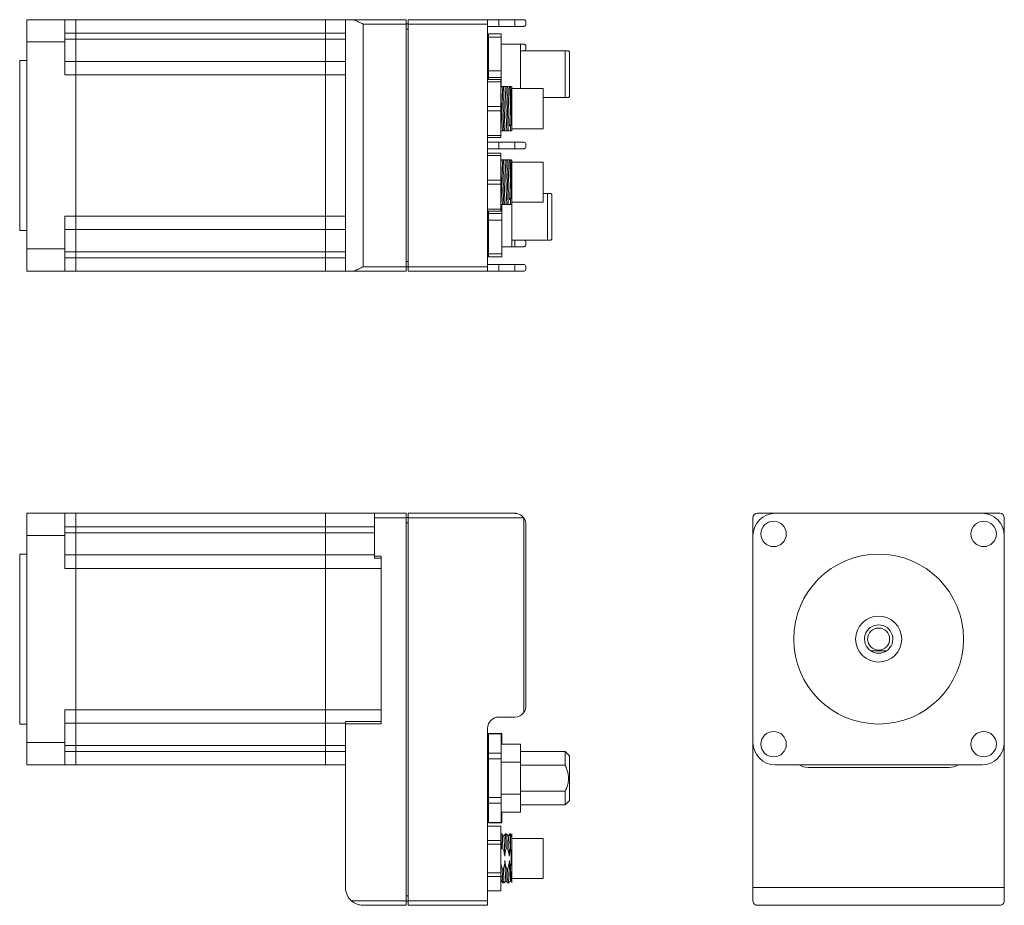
# Model space of a CAD drawing. Header units: millimetres. Extents: x 24 to 392, y 83 to 282.
# Tile 2 of 2: x 171 to 392, y 83 to 282. Entities that reach past the tile are written whole.
import ezdxf

# ---------------------------------------------------------------- set-up
doc = ezdxf.new("R2010")
doc.units = ezdxf.units.MM

msp = doc.modelspace()

# ---------------------------------------------------------------- linework, layer by layer
at = {"color": 7, "linetype": 'Continuous', "lineweight": 15}
for p, q in [((173.08, 281.97), (181.58, 281.97)), ((173.08, 276.97), (173.08, 281.97)), ((181.58, 281.97), (181.58, 276.97)), ((181.58, 281.97), (184.08, 281.97)), ((184.08, 281.97), (240.08, 281.97)), ((184.08, 281.97), (184.08, 278.97)), ((240.08, 278.97), (240.08, 281.97)), ((244.58, 281.97), (240.08, 281.97)), ((244.58, 225.57), (244.58, 281.97)), ((244.58, 281.97), (245.93, 281.97)), ((245.93, 281.97), (258.18, 281.97)), ((248.58, 280.97), (248.58, 226.57)), ((258.18, 280.97), (248.58, 280.97)), ((258.18, 281.97), (258.18, 280.97)), ((258.18, 281.02), (258.68, 281.02)), ((258.18, 280.97), (258.18, 226.57)), ((258.68, 281.97), (276.48, 281.97)), ((258.68, 280.97), (258.68, 281.97)), ((258.68, 226.57), (258.68, 280.97)), ((276.48, 280.97), (258.68, 280.97)), ((276.48, 280.97), (276.48, 281.97)), ((276.48, 281.97), (278.98, 281.97)), ((276.48, 226.57), (276.48, 280.97)), ((278.98, 281.97), (278.98, 280.47)), ((278.98, 281.97), (282.58, 281.97)), ((282.58, 280.47), (282.58, 281.97)), ((282.58, 281.97), (284.58, 281.97)), ((285.08, 281.47), (285.08, 280.97)), ((181.58, 278.97), (184.08, 278.97)), ((184.08, 278.97), (240.08, 278.97)), ((184.08, 278.97), (184.08, 277.62)), ((240.08, 277.62), (240.08, 278.97)), ((278.98, 280.47), (276.48, 280.47)), ((276.68, 278.42), (276.48, 278.42)), ((279.48, 278.77), (276.68, 278.77)), ((276.68, 278.77), (276.68, 278.04)), ((282.58, 280.47), (278.98, 280.47)), ((279.48, 278.77), (279.48, 278.04)), ((284.58, 280.47), (282.58, 280.47)), ((181.58, 276.97), (173.08, 276.97)), ((173.08, 276.97), (173.08, 230.57)), ((181.58, 277.62), (184.08, 277.62)), ((181.58, 269.62), (181.58, 276.97)), ((184.08, 277.62), (240.08, 277.62)), ((184.08, 277.62), (184.08, 272.62)), ((240.08, 272.62), (240.08, 277.62)), ((276.68, 278.04), (279.48, 278.04)), ((276.68, 278.04), (276.68, 270.49)), ((279.48, 278.04), (279.48, 270.49)), ((283.88, 276.47), (279.48, 276.47)), ((283.88, 276.47), (284.58, 276.47)), ((283.88, 266.52), (283.88, 276.47)), ((283.88, 275.02), (293.88, 275.02)), ((285.08, 275.97), (285.08, 275.48)), ((293.88, 264.52), (293.88, 275.02)), ((294.88, 274.77), (294.63, 275.02)), ((294.88, 274.77), (294.88, 269.77)), ((173.08, 272.82), (171.48, 272.82)), ((171.48, 234.72), (171.48, 272.82)), ((181.58, 272.62), (184.08, 272.62)), ((184.08, 272.62), (240.08, 272.62)), ((184.08, 272.62), (184.08, 269.62)), ((240.08, 269.62), (240.08, 272.62)), ((244.58, 272.62), (240.08, 272.62)), ((181.58, 269.62), (184.08, 269.62)), ((184.08, 269.62), (240.08, 269.62)), ((184.08, 269.62), (184.08, 237.92)), ((240.08, 269.62), (240.08, 237.92)), ((279.48, 270.49), (276.68, 270.49)), ((276.68, 270.49), (276.68, 269.04)), ((279.48, 270.49), (279.48, 269.04)), ((294.88, 269.77), (294.88, 264.77)), ((276.48, 268.52), (279.43, 268.52)), ((279.43, 268.05), (276.48, 268.05)), ((276.68, 269.04), (279.48, 269.04)), ((276.68, 269.04), (276.68, 268.52)), ((279.43, 268.05), (279.43, 268.52)), ((279.43, 262.48), (279.43, 268.05)), ((279.48, 269.04), (279.48, 267.02)), ((280.03, 267.02), (279.74, 267.02)), ((281.03, 267.02), (280.74, 267.02)), ((281.64, 267.02), (281.78, 267.02)), ((281.9, 266.68), (281.78, 267.02)), ((281.9, 267.02), (281.93, 267.02)), ((281.9, 262.72), (281.9, 267.02)), ((281.93, 261.74), (281.93, 267.02)), ((288.93, 266.52), (281.93, 266.52)), ((288.93, 257.52), (288.93, 266.52)), ((288.93, 264.52), (293.88, 264.52)), ((294.63, 264.52), (294.88, 264.77)), ((276.48, 262.48), (279.43, 262.48)), ((279.43, 261.55), (276.48, 261.55)), ((279.43, 261.55), (279.43, 262.48)), ((279.43, 255.98), (279.43, 261.55)), ((281.9, 262.72), (281.93, 261.74)), ((280.11, 257.02), (280.39, 257.02)), ((281.11, 257.02), (281.59, 257.02)), ((281.72, 258.46), (281.33, 258.13)), ((281.59, 258.13), (281.33, 258.13)), ((281.75, 258.43), (281.59, 258.13)), ((281.59, 258.13), (281.59, 257.02)), ((281.78, 257.02), (281.59, 257.02)), ((281.75, 258.43), (281.72, 258.46)), ((281.78, 257.02), (281.9, 257.35)), ((281.93, 258.25), (281.9, 258.28)), ((281.9, 258.13), (281.9, 258.28)), ((281.9, 258.13), (281.93, 258.13)), ((281.9, 257.02), (281.9, 258.13)), ((281.9, 257.02), (281.93, 257.02)), ((281.93, 258.13), (281.93, 258.25)), ((281.93, 257.02), (281.93, 258.13)), ((281.93, 257.52), (288.93, 257.52)), ((276.48, 255.98), (279.43, 255.98)), ((279.43, 255.52), (276.48, 255.52)), ((276.48, 254.51), (278.98, 254.51)), ((278.98, 254.51), (278.98, 253.02)), ((278.98, 254.51), (282.58, 254.51)), ((279.43, 255.52), (279.43, 255.98)), ((282.58, 253.02), (282.58, 254.51)), ((282.58, 254.51), (284.58, 254.51)), ((278.98, 253.02), (276.48, 253.02)), ((276.48, 252.02), (279.43, 252.02)), ((282.58, 253.02), (278.98, 253.02)), ((279.43, 251.55), (279.43, 252.02)), ((284.58, 253.02), (282.58, 253.02)), ((285.08, 254.01), (285.08, 253.52)), ((279.43, 251.55), (276.48, 251.55)), ((279.43, 245.98), (279.43, 251.55)), ((280.03, 250.52), (279.74, 250.52)), ((281.03, 250.52), (280.74, 250.52)), ((281.64, 250.52), (281.78, 250.52)), ((281.9, 250.18), (281.78, 250.52)), ((281.9, 250.52), (281.93, 250.52)), ((281.9, 246.22), (281.9, 250.52)), ((281.93, 245.24), (281.93, 250.52)), ((288.93, 250.02), (281.93, 250.02)), ((288.93, 241.02), (288.93, 250.02)), ((276.48, 245.98), (279.43, 245.98)), ((279.43, 245.05), (279.43, 245.98)), ((281.9, 246.22), (281.93, 245.24)), ((279.43, 245.05), (276.48, 245.05)), ((279.43, 239.48), (279.43, 245.05)), ((281.72, 241.96), (281.33, 241.63)), ((281.59, 241.63), (281.33, 241.63)), ((281.75, 241.93), (281.59, 241.63)), ((281.59, 241.63), (281.59, 240.52)), ((281.75, 241.93), (281.72, 241.96)), ((281.78, 240.52), (281.9, 240.85)), ((281.93, 241.75), (281.9, 241.78)), ((281.9, 241.63), (281.9, 241.78)), ((281.9, 241.63), (281.93, 241.63)), ((281.9, 240.52), (281.9, 241.63)), ((281.93, 241.63), (281.93, 241.75)), ((281.93, 240.52), (281.93, 241.63)), ((281.93, 241.02), (288.93, 241.02)), ((288.93, 243.02), (289.88, 243.02)), ((289.88, 232.52), (289.88, 243.02)), ((290.88, 242.77), (290.63, 243.02)), ((290.88, 242.77), (290.88, 237.77)), ((276.48, 239.48), (279.43, 239.48)), ((279.43, 239.02), (276.48, 239.02)), ((276.68, 239.02), (276.68, 238.49)), ((279.43, 239.02), (279.43, 239.48)), ((279.68, 240.52), (279.68, 238.49)), ((280.11, 240.52), (280.39, 240.52)), ((281.11, 240.52), (281.59, 240.52)), ((281.78, 240.52), (281.59, 240.52)), ((281.88, 231.02), (281.88, 240.79)), ((281.9, 240.52), (281.93, 240.52)), ((181.58, 237.92), (184.08, 237.92)), ((181.58, 230.57), (181.58, 237.92)), ((184.08, 237.92), (240.08, 237.92)), ((184.08, 237.92), (184.08, 234.92)), ((240.08, 234.92), (240.08, 237.92)), ((279.68, 238.49), (276.68, 238.49)), ((276.68, 238.49), (276.68, 237.04)), ((276.68, 237.04), (279.68, 237.04)), ((276.68, 237.04), (276.68, 229.49)), ((279.68, 238.49), (279.68, 237.04)), ((279.68, 237.04), (279.68, 229.49)), ((290.88, 237.77), (290.88, 232.77)), ((171.48, 234.72), (173.08, 234.72)), ((181.58, 234.92), (184.08, 234.92)), ((184.08, 234.92), (240.08, 234.92)), ((184.08, 234.92), (184.08, 229.92)), ((240.08, 229.92), (240.08, 234.92)), ((244.58, 234.92), (240.08, 234.92)), ((281.88, 232.52), (289.88, 232.52)), ((285.08, 232.05), (285.08, 231.57)), ((290.63, 232.52), (290.88, 232.77)), ((173.08, 225.57), (173.08, 230.57)), ((173.08, 230.57), (181.58, 230.57)), ((181.58, 230.57), (181.58, 225.57)), ((181.58, 229.92), (184.08, 229.92)), ((184.08, 229.92), (240.08, 229.92)), ((184.08, 229.92), (184.08, 228.57)), ((240.08, 228.57), (240.08, 229.92)), ((281.88, 231.02), (279.68, 231.02)), ((282.58, 231.07), (281.88, 231.07)), ((284.58, 231.07), (282.58, 231.07)), ((181.58, 228.57), (184.08, 228.57)), ((184.08, 228.57), (240.08, 228.57)), ((184.08, 228.57), (184.08, 225.57)), ((240.08, 225.57), (240.08, 228.57)), ((276.48, 229.12), (276.68, 229.12)), ((279.68, 229.49), (276.68, 229.49)), ((276.68, 228.77), (276.68, 229.49)), ((276.68, 228.77), (279.68, 228.77)), ((279.68, 229.49), (279.68, 228.77)), ((181.58, 225.57), (173.08, 225.57)), ((181.58, 225.57), (184.08, 225.57)), ((184.08, 225.57), (240.08, 225.57)), ((244.58, 225.57), (240.08, 225.57)), ((245.93, 225.57), (244.58, 225.57)), ((258.18, 225.57), (245.93, 225.57)), ((248.58, 226.57), (258.18, 226.57)), ((258.18, 226.57), (258.18, 225.57)), ((258.68, 226.52), (258.18, 226.52)), ((258.68, 226.57), (276.48, 226.57)), ((258.68, 225.57), (258.68, 226.57)), ((276.48, 225.57), (258.68, 225.57)), ((276.48, 227.07), (278.98, 227.07)), ((276.48, 225.57), (276.48, 226.57)), ((278.98, 225.57), (276.48, 225.57)), ((278.98, 227.07), (278.98, 225.57)), ((278.98, 227.07), (282.58, 227.07)), ((278.98, 225.57), (282.58, 225.57)), ((282.58, 225.57), (282.58, 227.07)), ((282.58, 227.07), (284.58, 227.07)), ((284.58, 225.57), (282.58, 225.57)), ((285.08, 226.57), (285.08, 226.07)), ((173.08, 166.28), (173.08, 171.28)), ((173.08, 171.28), (181.58, 171.28)), ((181.58, 171.28), (181.58, 166.28)), ((181.58, 171.28), (184.08, 171.28)), ((184.08, 171.28), (240.08, 171.28)), ((184.08, 171.28), (184.08, 168.28)), ((240.08, 168.28), (240.08, 171.28)), ((251.08, 171.28), (240.08, 171.28)), ((251.08, 171.28), (258.18, 171.28)), ((251.08, 170.28), (251.08, 171.28)), ((251.08, 161.69), (251.08, 170.28)), ((258.18, 170.28), (251.08, 170.28)), ((258.18, 171.28), (258.18, 170.28)), ((258.18, 170.33), (258.68, 170.33)), ((258.18, 170.28), (258.18, 84.38)), ((258.68, 171.28), (282.58, 171.28)), ((258.68, 170.28), (258.68, 171.28)), ((284.58, 170.28), (258.68, 170.28)), ((258.68, 84.38), (258.68, 170.28)), ((284.58, 126.58), (284.58, 170.28)), ((336.02, 170.28), (336.02, 166.28)), ((341.02, 171.28), (337.02, 171.28)), ((341.02, 171.28), (387.42, 171.28)), ((391.42, 171.28), (387.42, 171.28)), ((392.42, 166.28), (392.42, 170.28)), ((181.58, 168.28), (184.08, 168.28)), ((184.08, 168.28), (240.08, 168.28)), ((184.08, 168.28), (184.08, 166.93)), ((240.08, 166.93), (240.08, 168.28)), ((285.08, 168.78), (285.08, 128.08)), ((173.08, 166.28), (173.08, 119.88)), ((181.58, 166.28), (173.08, 166.28)), ((181.58, 166.93), (184.08, 166.93)), ((181.58, 158.93), (181.58, 166.28)), ((184.08, 166.93), (240.08, 166.93)), ((184.08, 166.93), (184.08, 161.93)), ((240.08, 161.93), (240.08, 166.93)), ((336.02, 119.88), (336.02, 166.28)), ((392.42, 166.28), (392.42, 119.88)), ((173.08, 162.13), (171.48, 162.13)), ((171.48, 124.03), (171.48, 162.13)), ((181.58, 161.93), (184.08, 161.93)), ((184.08, 161.93), (240.08, 161.93)), ((184.08, 161.93), (184.08, 158.93)), ((240.08, 158.93), (240.08, 161.93)), ((251.08, 161.93), (240.08, 161.93)), ((251.08, 161.69), (252.58, 161.69)), ((251.08, 161.19), (251.08, 161.69)), ((252.58, 161.69), (252.58, 124.08)), ((251.08, 161.19), (252.58, 161.19)), ((181.58, 158.93), (184.08, 158.93)), ((184.08, 158.93), (240.08, 158.93)), ((184.08, 158.93), (184.08, 127.23)), ((240.08, 158.93), (240.08, 127.23)), ((252.58, 158.93), (240.08, 158.93)), ((252.58, 158.93), (252.58, 127.23)), ((181.58, 127.23), (184.08, 127.23)), ((181.58, 119.88), (181.58, 127.23)), ((184.08, 127.23), (240.08, 127.23)), ((184.08, 127.23), (184.08, 124.23)), ((240.08, 124.23), (240.08, 127.23)), ((252.58, 127.23), (240.08, 127.23)), ((171.48, 124.03), (173.08, 124.03)), ((181.58, 124.23), (184.08, 124.23)), ((184.08, 124.23), (240.08, 124.23)), ((184.08, 124.23), (184.08, 119.23)), ((240.08, 119.23), (240.08, 124.23)), ((244.58, 124.23), (240.08, 124.23)), ((252.58, 124.58), (244.58, 124.58)), ((244.58, 124.58), (244.58, 124.08)), ((244.58, 124.08), (252.58, 124.08)), ((244.58, 124.08), (244.58, 87.38)), ((278.98, 125.58), (282.58, 125.58)), ((276.48, 84.38), (276.48, 123.08)), ((279.48, 121.88), (276.68, 121.88)), ((276.68, 121.88), (276.68, 121.85)), ((276.68, 121.85), (279.48, 121.85)), ((276.68, 121.85), (276.68, 117.49)), ((279.68, 121.88), (279.48, 121.88)), ((279.48, 121.88), (279.48, 121.85)), ((279.48, 121.85), (279.68, 121.85)), ((279.48, 121.85), (279.48, 117.49)), ((279.68, 121.88), (279.68, 121.85)), ((279.68, 121.85), (279.68, 119.48)), ((173.08, 119.88), (181.58, 119.88)), ((173.08, 114.88), (173.08, 119.88)), ((181.58, 119.88), (181.58, 114.88)), ((276.68, 120.53), (276.48, 120.53)), ((283.88, 119.48), (279.48, 119.48)), ((283.88, 115.47), (283.88, 119.48)), ((336.02, 119.88), (336.02, 87.38)), ((392.42, 119.88), (392.42, 87.38)), ((181.58, 119.23), (184.08, 119.23)), ((181.58, 117.88), (184.08, 117.88)), ((184.08, 119.23), (240.08, 119.23)), ((184.08, 119.23), (184.08, 117.88)), ((184.08, 117.88), (240.08, 117.88)), ((184.08, 117.88), (184.08, 114.88)), ((240.08, 117.88), (240.08, 119.23)), ((240.08, 114.88), (240.08, 117.88)), ((279.48, 117.49), (276.68, 117.49)), ((276.68, 117.49), (276.68, 116.24)), ((279.48, 117.49), (279.48, 116.24)), ((293.88, 117.88), (283.88, 117.88)), ((294.88, 116.88), (293.88, 117.88)), ((293.88, 114.78), (293.88, 117.88)), ((276.68, 116.24), (279.48, 116.24)), ((276.68, 116.24), (276.68, 107.52)), ((279.48, 116.24), (279.48, 107.52)), ((279.48, 115.47), (283.88, 115.47)), ((283.88, 115.47), (283.88, 108.29)), ((294.88, 116.88), (294.88, 106.88)), ((181.58, 114.88), (173.08, 114.88)), ((181.58, 114.88), (184.08, 114.88)), ((184.08, 114.88), (240.08, 114.88)), ((244.58, 114.88), (240.08, 114.88)), ((283.88, 114.78), (293.88, 114.78)), ((387.42, 114.88), (341.02, 114.88)), ((348.37, 114.28), (380.07, 114.28)), ((283.88, 108.29), (279.48, 108.29)), ((283.88, 108.97), (293.88, 108.97)), ((283.88, 104.28), (283.88, 108.29)), ((293.88, 105.88), (293.88, 108.97)), ((279.48, 107.52), (276.68, 107.52)), ((276.68, 107.52), (276.68, 106.26)), ((276.68, 106.26), (279.48, 106.26)), ((276.68, 106.26), (276.68, 101.91)), ((279.48, 107.52), (279.48, 106.26)), ((279.48, 106.26), (279.48, 101.91)), ((293.88, 105.88), (294.88, 106.88)), ((279.48, 104.28), (283.88, 104.28)), ((279.68, 104.28), (279.68, 101.91)), ((283.88, 105.88), (293.88, 105.88)), ((276.48, 103.23), (276.68, 103.23)), ((279.48, 101.91), (276.68, 101.91)), ((276.68, 101.91), (276.68, 101.88)), ((276.68, 101.88), (279.48, 101.88)), ((279.68, 101.91), (279.48, 101.91)), ((279.48, 101.91), (279.48, 101.88)), ((279.48, 101.88), (279.68, 101.88)), ((279.68, 101.91), (279.68, 101.88)), ((279.43, 101.13), (276.48, 101.13)), ((279.43, 101.11), (276.48, 101.11)), ((279.43, 101.11), (279.43, 101.13)), ((279.43, 97.9), (279.43, 101.11)), ((276.48, 97.9), (279.43, 97.9)), ((279.71, 99.38), (279.43, 99.38)), ((279.43, 97.09), (279.43, 97.9)), ((280.71, 99.38), (280.42, 99.38)), ((281.59, 99.38), (281.42, 99.38)), ((281.9, 98.54), (281.59, 99.38)), ((281.59, 99.38), (281.59, 96.76)), ((281.93, 99.38), (281.9, 99.38)), ((281.9, 96.17), (281.9, 99.38)), ((281.93, 96.17), (281.93, 99.38)), ((288.93, 98.38), (281.93, 98.38)), ((288.93, 89.38), (288.93, 98.38)), ((279.43, 97.09), (276.48, 97.09)), ((279.43, 90.67), (279.43, 97.09)), ((279.61, 96.17), (279.89, 96.17)), ((280.61, 96.17), (280.89, 96.17)), ((281.59, 96.76), (281.59, 96.12)), ((281.9, 96.17), (281.93, 96.17)), ((281.9, 91.59), (281.9, 96.17)), ((281.93, 91.59), (281.93, 96.17)), ((276.48, 90.67), (279.43, 90.67)), ((279.43, 89.86), (279.43, 90.67)), ((280.03, 91.59), (279.74, 91.59)), ((281.03, 91.59), (280.74, 91.59)), ((281.9, 91.59), (281.93, 91.59)), ((281.9, 88.42), (281.9, 91.59)), ((281.93, 88.38), (281.93, 91.59)), ((279.43, 89.86), (276.48, 89.86)), ((279.43, 86.64), (279.43, 89.86)), ((279.43, 88.65), (279.6, 88.85)), ((279.92, 88.38), (280.21, 88.38)), ((280.92, 88.38), (281.21, 88.38)), ((281.22, 88.4), (281.22, 88.38)), ((281.59, 88.86), (281.7, 88.71)), ((281.71, 88.71), (281.9, 89.22)), ((281.9, 88.42), (281.92, 88.4)), ((281.92, 88.38), (281.93, 88.38)), ((281.93, 89.38), (288.93, 89.38)), ((276.48, 86.64), (279.43, 86.64)), ((276.48, 86.63), (279.43, 86.63)), ((279.43, 86.63), (279.43, 86.64)), ((336.02, 84.38), (336.02, 87.38)), ((336.02, 87.38), (392.42, 87.38)), ((392.42, 87.38), (392.42, 84.38)), ((245.93, 84.38), (258.18, 84.38)), ((258.18, 84.38), (258.18, 83.38)), ((258.68, 84.33), (258.18, 84.33)), ((258.68, 84.38), (276.48, 84.38)), ((258.68, 83.38), (258.68, 84.38)), ((276.48, 83.38), (276.48, 84.38)), ((258.18, 83.38), (248.58, 83.38)), ((276.48, 83.38), (258.68, 83.38)), ((391.42, 83.38), (337.02, 83.38))]:
    msp.add_line(p, q, dxfattribs=at)
at = {"color": 8, "linetype": 'Continuous', "lineweight": 15}
for p, q in [((244.58, 278.97), (240.08, 278.97)), ((258.68, 279.82), (258.18, 279.82)), ((244.58, 277.62), (240.08, 277.62)), ((244.58, 269.62), (240.08, 269.62)), ((244.58, 237.92), (240.08, 237.92)), ((282.58, 231.07), (282.58, 232.52)), ((244.58, 229.92), (240.08, 229.92)), ((244.58, 228.57), (240.08, 228.57)), ((258.18, 227.72), (258.68, 227.72)), ((251.08, 168.28), (240.08, 168.28)), ((258.68, 169.13), (258.18, 169.13)), ((251.08, 166.93), (240.08, 166.93)), ((244.58, 119.23), (240.08, 119.23)), ((244.58, 117.88), (240.08, 117.88)), ((258.18, 85.53), (258.68, 85.53))]:
    msp.add_line(p, q, dxfattribs=at)
at = {"color": 7, "linetype": 'Continuous', "lineweight": 15}
for centre, radius in [((340.65, 166.65), 2.85), ((387.79, 166.65), 2.85), ((364.22, 143.08), 19.05), ((364.22, 143.08), 5.17), ((364.22, 143.08), 2.47), ((340.65, 119.51), 2.85), ((387.79, 119.51), 2.85)]:
    msp.add_circle(centre, radius, dxfattribs=at)
for centre, radius, start, end in [((341.02, 166.28), 5, 90, 180), ((337.02, 170.28), 1, 90, 180), ((387.42, 166.28), 5, 0, 90), ((391.42, 170.28), 1, 0, 90), ((364.22, 143.08), 3.18, 304.2315, 235.7685), ((364.22, 143.08), 3.17, 235.7685, 304.2315), ((282.58, 128.08), 2.5, 270, 323.1301), ((278.98, 123.08), 2.5, 90, 180), ((341.02, 119.88), 5, 180, 270), ((387.42, 119.88), 5, 270, 0), ((348.37, 117.88), 3.6, 236.4427, 270), ((380.07, 117.88), 3.6, 270, 303.5573), ((248.58, 87.38), 4, 180, 228.5904)]:
    msp.add_arc(centre, radius, start, end, dxfattribs=at)
for points, knots in [([(245.93, 281.97), (246.13, 281.94), (246.65, 281.87), (247.56, 281.47), (248.25, 281.13), (248.57, 280.97), (248.58, 280.97)], [0, 0, 0, 0, 0.2516427, 0.6427411, 0.9958869, 1, 1, 1, 1]), ([(285.08, 281.47), (285.08, 281.47), (285.08, 281.53), (285.04, 281.69), (284.89, 281.91), (284.66, 281.95), (284.58, 281.97)], [0, 0, 0, 0, 0.005914, 0.269946, 0.722846, 1, 1, 1, 1]), ([(284.58, 280.47), (284.66, 280.48), (284.89, 280.52), (285.04, 280.74), (285.08, 280.9), (285.08, 280.96), (285.08, 280.97)], [0, 0, 0, 0, 0.277154, 0.730054, 0.994086, 1, 1, 1, 1]), ([(285.08, 275.97), (285.08, 275.97), (285.08, 276.03), (285.04, 276.19), (284.89, 276.41), (284.66, 276.45), (284.58, 276.47)], [0, 0, 0, 0, 0.005914, 0.269946, 0.722846, 1, 1, 1, 1]), ([(284.73, 275.02), (284.76, 275.02), (284.93, 275.06), (285.04, 275.25), (285.08, 275.41), (285.08, 275.47), (285.08, 275.48)], [0, 0, 0, 0, 0.127928, 0.674326, 0.992865, 1, 1, 1, 1]), ([(293.88, 275.02), (294, 275.02), (294.27, 275.02), (294.53, 275.02), (294.66, 275.02), (294.63, 275.02), (294.63, 275.02)], [0, 0, 0, 0, 0.2839096, 0.6318008, 0.9899685, 1, 1, 1, 1]), ([(279.43, 267.02), (279.44, 267.02), (279.47, 267.02), (279.57, 267.02), (279.69, 267.02), (279.74, 267.02)], [0, 0, 0, 0, 0.082678, 0.540358, 1, 1, 1, 1]), ([(279.43, 266.36), (279.43, 266.35), (279.45, 266.18), (279.47, 265.63), (279.51, 264.76), (279.54, 263.72), (279.58, 262.6), (279.62, 261.44), (279.65, 260.32), (279.69, 259.17), (279.74, 258.12), (279.79, 257.3), (279.82, 257.11), (279.83, 257.02)], [0, 0, 0, 0, 0.009437, 0.099437, 0.189093, 0.280595, 0.371575, 0.460684, 0.55165, 0.643157, 0.760803, 0.880334, 1, 1, 1, 1]), ([(279.74, 267.02), (279.76, 266.82), (279.78, 266.48), (279.81, 265.78), (279.83, 265.05), (279.86, 264.22), (279.89, 263.34), (279.91, 262.42), (279.94, 261.49), (279.97, 260.58), (279.99, 259.7), (280.02, 258.89), (280.05, 258.15), (280.08, 257.49), (280.1, 257.17), (280.11, 257.02)], [0, 0, 0, 0, 0.097812, 0.171762, 0.245712, 0.319663, 0.393614, 0.46757, 0.541526, 0.615478, 0.689429, 0.763384, 0.837338, 0.918669, 1, 1, 1, 1]), ([(280.39, 257.02), (280.38, 257.22), (280.35, 257.58), (280.33, 258.31), (280.3, 259.05), (280.27, 259.88), (280.24, 260.76), (280.22, 261.68), (280.19, 262.61), (280.16, 263.53), (280.14, 264.4), (280.11, 265.2), (280.08, 265.93), (280.06, 266.56), (280.04, 266.86), (280.03, 267.02)], [0, 0, 0, 0, 0.1038057, 0.1777566, 0.2517074, 0.3256597, 0.399612, 0.4735691, 0.5475262, 0.6214786, 0.6954309, 0.7693867, 0.8433423, 0.9216711, 1, 1, 1, 1]), ([(280.03, 267.02), (280.09, 267.02), (280.2, 267.02), (280.32, 267.02), (280.35, 267.02), (280.36, 267.02)], [0, 0, 0, 0, 0.352393, 0.674963, 1, 1, 1, 1]), ([(280.36, 267.02), (280.37, 266.98), (280.39, 266.9), (280.42, 266.58), (280.45, 266.05), (280.49, 265.25), (280.52, 264.28), (280.56, 263.2), (280.6, 262.05), (280.63, 260.91), (280.67, 259.81), (280.71, 258.79), (280.75, 257.91), (280.79, 257.25), (280.82, 257.09), (280.83, 257.02)], [0, 0, 0, 0, 0.054886, 0.110369, 0.188377, 0.264684, 0.342424, 0.420806, 0.497781, 0.574606, 0.652959, 0.730799, 0.819293, 0.909818, 1, 1, 1, 1]), ([(280.36, 267.02), (280.39, 267.02), (280.44, 267.02), (280.57, 267.02), (280.68, 267.02), (280.74, 267.02)], [0, 0, 0, 0, 0.331135, 0.664852, 1, 1, 1, 1]), ([(280.74, 267.02), (280.76, 266.82), (280.78, 266.48), (280.81, 265.78), (280.83, 265.05), (280.86, 264.22), (280.89, 263.34), (280.91, 262.42), (280.94, 261.49), (280.97, 260.58), (280.99, 259.7), (281.02, 258.89), (281.05, 258.15), (281.08, 257.49), (281.1, 257.17), (281.11, 257.02)], [0, 0, 0, 0, 0.097812, 0.171762, 0.245712, 0.319663, 0.393614, 0.46757, 0.541526, 0.615478, 0.689429, 0.763384, 0.837338, 0.918669, 1, 1, 1, 1]), ([(281.33, 258.13), (281.32, 258.45), (281.3, 259.02), (281.27, 259.97), (281.24, 260.86), (281.21, 261.78), (281.19, 262.71), (281.16, 263.62), (281.13, 264.49), (281.11, 265.28), (281.08, 265.99), (281.05, 266.58), (281.04, 266.87), (281.03, 267.02)], [0, 0, 0, 0, 0.122972, 0.210584, 0.298197, 0.385809, 0.473421, 0.561027, 0.648634, 0.736245, 0.823856, 0.911928, 1, 1, 1, 1]), ([(281.03, 267.02), (281.09, 267.02), (281.2, 267.02), (281.32, 267.02), (281.35, 267.02), (281.36, 267.02)], [0, 0, 0, 0, 0.352393, 0.674962, 1, 1, 1, 1]), ([(281.36, 267.02), (281.38, 266.96), (281.4, 266.84), (281.43, 266.37), (281.47, 265.69), (281.5, 264.81), (281.54, 263.78), (281.58, 262.66), (281.61, 261.51), (281.65, 260.38), (281.69, 259.33), (281.71, 258.75), (281.72, 258.46)], [0, 0, 0, 0, 0.095646, 0.192108, 0.292762, 0.392724, 0.494845, 0.596531, 0.696038, 0.797496, 0.899706, 1, 1, 1, 1]), ([(281.36, 267.02), (281.39, 267.02), (281.43, 267.02), (281.53, 267.02), (281.6, 267.02), (281.64, 267.02)], [0, 0, 0, 0, 0.4142291, 0.7067817, 1, 1, 1, 1]), ([(281.64, 267.02), (281.64, 266.83), (281.65, 266.51), (281.66, 265.84), (281.67, 265.15), (281.68, 264.37), (281.69, 263.53), (281.7, 262.65), (281.71, 261.76), (281.72, 260.89), (281.73, 260.06), (281.74, 259.3), (281.75, 258.77), (281.75, 258.5), (281.75, 258.43)], [0, 0, 0, 0, 0.118577, 0.205435, 0.292279, 0.378685, 0.465091, 0.550401, 0.635705, 0.720808, 0.805911, 0.889305, 0.972699, 1, 1, 1, 1]), ([(288.93, 265.96), (288.93, 265.96), (288.93, 265.96), (288.93, 265.44), (288.93, 264.65), (288.93, 264), (288.93, 263.74)], [0, 0, 0, 0, 0.201492, 0.501752, 0.802011, 1, 1, 1, 1]), ([(294.63, 264.52), (294.63, 264.52), (294.66, 264.52), (294.54, 264.52), (294.27, 264.52), (294, 264.52), (293.88, 264.52)], [0, 0, 0, 0, 0.01001, 0.357095, 0.716088, 1, 1, 1, 1]), ([(281.9, 258.28), (281.9, 258.57), (281.9, 259.09), (281.9, 259.98), (281.9, 260.84), (281.9, 261.77), (281.9, 262.4), (281.9, 262.72)], [0, 0, 0, 0, 0.249191, 0.430475, 0.617016, 0.805581, 1, 1, 1, 1]), ([(281.93, 261.74), (281.93, 261.34), (281.93, 260.63), (281.93, 259.7), (281.93, 258.91), (281.93, 258.47), (281.93, 258.25)], [0, 0, 0, 0, 0.308049, 0.533836, 0.766172, 1, 1, 1, 1]), ([(279.83, 257.02), (279.8, 257.02), (279.74, 257.02), (279.6, 257.02), (279.48, 257.02), (279.43, 257.02)], [0, 0, 0, 0, 0.375372, 0.725482, 1, 1, 1, 1]), ([(280.11, 257.02), (280.06, 257.02), (279.96, 257.02), (279.87, 257.02), (279.85, 257.02), (279.83, 257.02)], [0, 0, 0, 0, 0.3344359, 0.6662735, 1, 1, 1, 1]), ([(280.83, 257.02), (280.8, 257.02), (280.74, 257.02), (280.59, 257.02), (280.46, 257.02), (280.39, 257.02)], [0, 0, 0, 0, 0.348359, 0.673273, 1, 1, 1, 1]), ([(281.11, 257.02), (281.06, 257.02), (280.96, 257.02), (280.87, 257.02), (280.85, 257.02), (280.83, 257.02)], [0, 0, 0, 0, 0.3344359, 0.6662735, 1, 1, 1, 1]), ([(285.08, 254.01), (285.08, 254.01), (285.08, 254.07), (285.04, 254.24), (284.89, 254.45), (284.66, 254.49), (284.58, 254.51)], [0, 0, 0, 0, 0.005914, 0.269946, 0.722846, 1, 1, 1, 1]), ([(284.58, 253.02), (284.66, 253.04), (284.89, 253.08), (285.04, 253.29), (285.08, 253.46), (285.08, 253.52), (285.08, 253.52)], [0, 0, 0, 0, 0.277154, 0.730054, 0.994086, 1, 1, 1, 1]), ([(279.43, 250.52), (279.44, 250.52), (279.47, 250.52), (279.57, 250.52), (279.69, 250.52), (279.74, 250.52)], [0, 0, 0, 0, 0.082678, 0.540358, 1, 1, 1, 1]), ([(279.43, 249.86), (279.43, 249.85), (279.45, 249.68), (279.47, 249.13), (279.51, 248.26), (279.54, 247.22), (279.58, 246.1), (279.62, 244.94), (279.65, 243.82), (279.69, 242.67), (279.74, 241.62), (279.79, 240.8), (279.82, 240.61), (279.83, 240.52)], [0, 0, 0, 0, 0.009437, 0.099437, 0.189093, 0.280595, 0.371575, 0.460684, 0.55165, 0.643157, 0.760803, 0.880334, 1, 1, 1, 1]), ([(279.74, 250.52), (279.76, 250.32), (279.78, 249.98), (279.81, 249.28), (279.83, 248.55), (279.86, 247.72), (279.89, 246.84), (279.91, 245.92), (279.94, 244.99), (279.97, 244.08), (279.99, 243.2), (280.02, 242.39), (280.05, 241.65), (280.08, 240.99), (280.1, 240.67), (280.11, 240.52)], [0, 0, 0, 0, 0.097812, 0.171762, 0.245712, 0.319663, 0.393614, 0.46757, 0.541526, 0.615478, 0.689429, 0.763384, 0.837338, 0.918669, 1, 1, 1, 1]), ([(280.39, 240.52), (280.38, 240.72), (280.35, 241.08), (280.33, 241.81), (280.3, 242.55), (280.27, 243.38), (280.24, 244.26), (280.22, 245.18), (280.19, 246.11), (280.16, 247.03), (280.14, 247.9), (280.11, 248.7), (280.08, 249.43), (280.06, 250.06), (280.04, 250.36), (280.03, 250.52)], [0, 0, 0, 0, 0.103806, 0.177757, 0.251707, 0.32566, 0.399612, 0.473569, 0.547526, 0.621479, 0.695431, 0.769387, 0.843342, 0.921671, 1, 1, 1, 1]), ([(280.03, 250.52), (280.09, 250.52), (280.2, 250.52), (280.32, 250.52), (280.35, 250.52), (280.36, 250.52)], [0, 0, 0, 0, 0.352393, 0.674963, 1, 1, 1, 1]), ([(280.36, 250.52), (280.37, 250.48), (280.39, 250.4), (280.42, 250.08), (280.45, 249.55), (280.49, 248.75), (280.52, 247.78), (280.56, 246.7), (280.6, 245.55), (280.63, 244.41), (280.67, 243.31), (280.71, 242.29), (280.75, 241.41), (280.79, 240.75), (280.82, 240.59), (280.83, 240.52)], [0, 0, 0, 0, 0.054886, 0.110369, 0.188377, 0.264684, 0.342424, 0.420806, 0.497781, 0.574606, 0.652959, 0.730799, 0.819293, 0.909818, 1, 1, 1, 1]), ([(280.36, 250.52), (280.39, 250.52), (280.44, 250.52), (280.57, 250.52), (280.68, 250.52), (280.74, 250.52)], [0, 0, 0, 0, 0.331135, 0.664852, 1, 1, 1, 1]), ([(280.74, 250.52), (280.76, 250.32), (280.78, 249.98), (280.81, 249.28), (280.83, 248.55), (280.86, 247.72), (280.89, 246.84), (280.91, 245.92), (280.94, 244.99), (280.97, 244.08), (280.99, 243.2), (281.02, 242.39), (281.05, 241.65), (281.08, 240.99), (281.1, 240.67), (281.11, 240.52)], [0, 0, 0, 0, 0.097812, 0.171762, 0.245712, 0.319663, 0.393614, 0.46757, 0.541526, 0.615478, 0.689429, 0.763384, 0.837338, 0.918669, 1, 1, 1, 1]), ([(281.33, 241.63), (281.32, 241.95), (281.3, 242.52), (281.27, 243.47), (281.24, 244.36), (281.21, 245.28), (281.19, 246.21), (281.16, 247.12), (281.13, 247.99), (281.11, 248.78), (281.08, 249.49), (281.05, 250.08), (281.04, 250.37), (281.03, 250.52)], [0, 0, 0, 0, 0.122972, 0.210584, 0.298197, 0.385809, 0.473421, 0.561027, 0.648634, 0.736245, 0.823856, 0.911928, 1, 1, 1, 1]), ([(281.03, 250.52), (281.09, 250.52), (281.2, 250.52), (281.32, 250.52), (281.35, 250.52), (281.36, 250.52)], [0, 0, 0, 0, 0.352393, 0.674962, 1, 1, 1, 1]), ([(281.36, 250.52), (281.38, 250.46), (281.4, 250.34), (281.43, 249.87), (281.47, 249.19), (281.5, 248.31), (281.54, 247.28), (281.58, 246.16), (281.61, 245.01), (281.65, 243.88), (281.69, 242.83), (281.71, 242.25), (281.72, 241.96)], [0, 0, 0, 0, 0.095646, 0.192108, 0.292762, 0.392724, 0.494845, 0.596531, 0.696038, 0.797496, 0.899706, 1, 1, 1, 1]), ([(281.36, 250.52), (281.39, 250.52), (281.43, 250.52), (281.53, 250.52), (281.6, 250.52), (281.64, 250.52)], [0, 0, 0, 0, 0.4142291, 0.7067817, 1, 1, 1, 1]), ([(281.64, 250.52), (281.64, 250.33), (281.65, 250.01), (281.66, 249.34), (281.67, 248.65), (281.68, 247.87), (281.69, 247.03), (281.7, 246.15), (281.71, 245.26), (281.72, 244.39), (281.73, 243.56), (281.74, 242.8), (281.75, 242.27), (281.75, 242), (281.75, 241.93)], [0, 0, 0, 0, 0.118577, 0.205435, 0.292279, 0.378684, 0.46509, 0.550401, 0.635705, 0.720808, 0.805911, 0.889305, 0.972699, 1, 1, 1, 1]), ([(288.93, 249.46), (288.93, 249.46), (288.93, 249.46), (288.93, 248.94), (288.93, 248.15), (288.93, 247.5), (288.93, 247.24)], [0, 0, 0, 0, 0.201492, 0.501752, 0.802011, 1, 1, 1, 1]), ([(281.9, 241.78), (281.9, 242.07), (281.9, 242.59), (281.9, 243.48), (281.9, 244.34), (281.9, 245.27), (281.9, 245.9), (281.9, 246.22)], [0, 0, 0, 0, 0.249191, 0.430475, 0.617016, 0.805581, 1, 1, 1, 1]), ([(281.93, 245.24), (281.93, 244.84), (281.93, 244.13), (281.93, 243.2), (281.93, 242.41), (281.93, 241.97), (281.93, 241.75)], [0, 0, 0, 0, 0.308049, 0.533836, 0.766172, 1, 1, 1, 1]), ([(289.88, 243.02), (290, 243.02), (290.27, 243.02), (290.53, 243.02), (290.66, 243.02), (290.63, 243.02), (290.63, 243.02)], [0, 0, 0, 0, 0.28391, 0.6318, 0.989968, 1, 1, 1, 1]), ([(279.83, 240.52), (279.8, 240.52), (279.74, 240.52), (279.6, 240.52), (279.48, 240.52), (279.43, 240.52)], [0, 0, 0, 0, 0.375372, 0.725482, 1, 1, 1, 1]), ([(280.11, 240.52), (280.06, 240.52), (279.96, 240.52), (279.87, 240.52), (279.85, 240.52), (279.83, 240.52)], [0, 0, 0, 0, 0.3344359, 0.6662735, 1, 1, 1, 1]), ([(280.83, 240.52), (280.8, 240.52), (280.74, 240.52), (280.59, 240.52), (280.46, 240.52), (280.39, 240.52)], [0, 0, 0, 0, 0.348359, 0.673273, 1, 1, 1, 1]), ([(281.11, 240.52), (281.06, 240.52), (280.96, 240.52), (280.87, 240.52), (280.85, 240.52), (280.83, 240.52)], [0, 0, 0, 0, 0.3344359, 0.6662735, 1, 1, 1, 1]), ([(285.08, 232.05), (285.08, 232.06), (285.08, 232.12), (285.04, 232.28), (284.93, 232.47), (284.76, 232.51), (284.73, 232.52)], [0, 0, 0, 0, 0.007135, 0.325674, 0.872072, 1, 1, 1, 1]), ([(290.63, 232.52), (290.63, 232.52), (290.66, 232.52), (290.54, 232.52), (290.27, 232.52), (290, 232.52), (289.88, 232.52)], [0, 0, 0, 0, 0.01001, 0.357095, 0.716088, 1, 1, 1, 1]), ([(284.58, 231.07), (284.66, 231.08), (284.89, 231.12), (285.04, 231.34), (285.08, 231.5), (285.08, 231.56), (285.08, 231.57)], [0, 0, 0, 0, 0.277154, 0.730054, 0.994086, 1, 1, 1, 1]), ([(248.58, 226.57), (248.57, 226.56), (248.25, 226.4), (247.56, 226.06), (246.65, 225.66), (246.13, 225.59), (245.93, 225.57)], [0, 0, 0, 0, 0.004113, 0.357259, 0.748357, 1, 1, 1, 1]), ([(285.08, 226.57), (285.08, 226.57), (285.08, 226.63), (285.04, 226.79), (284.89, 227.01), (284.66, 227.05), (284.58, 227.07)], [0, 0, 0, 0, 0.005914, 0.269946, 0.722846, 1, 1, 1, 1]), ([(284.58, 225.57), (284.66, 225.58), (284.89, 225.62), (285.04, 225.84), (285.08, 226), (285.08, 226.06), (285.08, 226.07)], [0, 0, 0, 0, 0.277154, 0.730054, 0.994086, 1, 1, 1, 1]), ([(284.58, 170.28), (284.47, 170.41), (284.2, 170.72), (283.6, 171.1), (283.03, 171.26), (282.66, 171.28), (282.58, 171.28), (282.58, 171.28)], [0, 0, 0, 0, 0.199299, 0.482688, 0.88435, 0.996074, 1, 1, 1, 1]), ([(284.58, 170.28), (284.66, 170.15), (284.89, 169.81), (285.04, 169.29), (285.08, 168.92), (285.08, 168.78), (285.08, 168.78)], [0, 0, 0, 0, 0.2771552, 0.7300536, 0.9940863, 1, 1, 1, 1]), ([(366.01, 140.45), (365.78, 140.45), (365.27, 140.45), (364.39, 140.45), (363.38, 140.45), (362.76, 140.45), (362.43, 140.45)], [0, 0, 0, 0, 0.2044858, 0.4554761, 0.7065045, 1, 1, 1, 1]), ([(285.08, 128.08), (285.08, 128.08), (285.08, 127.94), (285.04, 127.57), (284.89, 127.05), (284.66, 126.71), (284.58, 126.58)], [0, 0, 0, 0, 0.005914, 0.269946, 0.722846, 1, 1, 1, 1]), ([(293.88, 108.97), (294, 109.23), (294.27, 109.82), (294.55, 110.78), (294.67, 111.83), (294.57, 112.88), (294.3, 113.86), (294.02, 114.48), (293.88, 114.78)], [0, 0, 0, 0, 0.141876, 0.318459, 0.494662, 0.664571, 0.8348, 1, 1, 1, 1]), ([(279.42, 99.38), (279.44, 99.35), (279.46, 99.31), (279.49, 98.99), (279.51, 98.56), (279.54, 98), (279.57, 97.23), (279.59, 96.56), (279.61, 96.17)], [0, 0, 0, 0, 0.195677, 0.341521, 0.491595, 0.63744, 0.787514, 1, 1, 1, 1]), ([(280.1, 98.9), (280.04, 98.98), (279.91, 99.14), (279.78, 99.3), (279.71, 99.38)], [0, 0, 0, 0, 0.499987, 1, 1, 1, 1]), ([(279.89, 96.17), (279.88, 96.55), (279.85, 97.21), (279.83, 97.97), (279.8, 98.54), (279.77, 98.97), (279.74, 99.3), (279.72, 99.35), (279.71, 99.38)], [0, 0, 0, 0, 0.207663, 0.353495, 0.503556, 0.649391, 0.799454, 1, 1, 1, 1]), ([(280.42, 99.37), (280.36, 99.3), (280.26, 99.14), (280.15, 98.98), (280.1, 98.91)], [0, 0, 0, 0, 0.509535, 1, 1, 1, 1]), ([(280.33, 94.37), (280.32, 94.7), (280.3, 95.35), (280.27, 96.31), (280.23, 97.22), (280.2, 97.99), (280.16, 98.55), (280.13, 98.85), (280.11, 98.87), (280.1, 98.87)], [0, 0, 0, 0, 0.136462, 0.274252, 0.433184, 0.589785, 0.749979, 0.910224, 1, 1, 1, 1]), ([(280.42, 99.35), (280.42, 99.36), (280.43, 99.43), (280.46, 99.29), (280.49, 98.99), (280.51, 98.56), (280.54, 98), (280.57, 97.23), (280.59, 96.56), (280.61, 96.17)], [0, 0, 0, 0, 0.034032, 0.22305, 0.363931, 0.508897, 0.649778, 0.794745, 1, 1, 1, 1]), ([(281.1, 98.9), (281.04, 98.98), (280.91, 99.14), (280.78, 99.3), (280.71, 99.38)], [0, 0, 0, 0, 0.499994, 1, 1, 1, 1]), ([(280.89, 96.17), (280.88, 96.55), (280.85, 97.21), (280.83, 97.97), (280.8, 98.54), (280.77, 98.97), (280.74, 99.3), (280.72, 99.35), (280.71, 99.38)], [0, 0, 0, 0, 0.207664, 0.353496, 0.503556, 0.649391, 0.799454, 1, 1, 1, 1]), ([(281.42, 99.37), (281.36, 99.3), (281.26, 99.14), (281.15, 98.98), (281.1, 98.91)], [0, 0, 0, 0, 0.509539, 1, 1, 1, 1]), ([(281.33, 94.37), (281.32, 94.84), (281.29, 95.69), (281.25, 96.79), (281.22, 97.65), (281.18, 98.32), (281.14, 98.74), (281.12, 98.92), (281.1, 98.9), (281.1, 98.9)], [0, 0, 0, 0, 0.198026, 0.358448, 0.515291, 0.674116, 0.834981, 0.993675, 1, 1, 1, 1]), ([(281.42, 99.35), (281.42, 99.36), (281.43, 99.43), (281.46, 99.29), (281.49, 98.99), (281.51, 98.56), (281.54, 98), (281.56, 97.39), (281.58, 96.94), (281.59, 96.76)], [0, 0, 0, 0, 0.037889, 0.24833, 0.405179, 0.566576, 0.723425, 0.884823, 1, 1, 1, 1]), ([(279.61, 96.17), (279.56, 95.97), (279.49, 95.69), (279.44, 95.4), (279.43, 95.32)], [0, 0, 0, 0, 0.698588, 1, 1, 1, 1]), ([(280.33, 94.37), (280.3, 94.58), (280.24, 95), (280.09, 95.6), (279.96, 95.98), (279.89, 96.17)], [0, 0, 0, 0, 0.348358, 0.673274, 1, 1, 1, 1]), ([(280.61, 96.17), (280.56, 95.97), (280.46, 95.58), (280.37, 94.98), (280.35, 94.57), (280.33, 94.37)], [0, 0, 0, 0, 0.334437, 0.666275, 1, 1, 1, 1]), ([(281.33, 94.37), (281.3, 94.58), (281.24, 95), (281.09, 95.6), (280.96, 95.98), (280.89, 96.17)], [0, 0, 0, 0, 0.348358, 0.673274, 1, 1, 1, 1]), ([(281.59, 96.12), (281.55, 95.93), (281.46, 95.54), (281.37, 94.95), (281.35, 94.57), (281.33, 94.37)], [0, 0, 0, 0, 0.343676, 0.670974, 1, 1, 1, 1]), ([(281.64, 91.94), (281.71, 92.59), (281.86, 93.98), (281.69, 95.38), (281.59, 96.12)], [0, 0, 0, 0, 0.463077, 1, 1, 1, 1]), ([(288.93, 96.7), (288.93, 96.35), (288.93, 95.66), (288.93, 94.33), (288.93, 92.96), (288.93, 91.71), (288.93, 90.79), (288.93, 90.42), (288.93, 90.28)], [0, 0, 0, 0, 0.176697, 0.353395, 0.530092, 0.706789, 0.883487, 1, 1, 1, 1]), ([(279.43, 92.89), (279.44, 92.86), (279.47, 92.62), (279.57, 92.18), (279.69, 91.79), (279.74, 91.59)], [0, 0, 0, 0, 0.082678, 0.540358, 1, 1, 1, 1]), ([(280.03, 91.59), (280.09, 91.8), (280.2, 92.19), (280.32, 92.79), (280.35, 93.19), (280.36, 93.39)], [0, 0, 0, 0, 0.352393, 0.674963, 1, 1, 1, 1]), ([(280.36, 93.39), (280.39, 93.19), (280.44, 92.78), (280.57, 92.18), (280.68, 91.79), (280.74, 91.59)], [0, 0, 0, 0, 0.331135, 0.664852, 1, 1, 1, 1]), ([(280.36, 93.39), (280.37, 93.12), (280.39, 92.58), (280.42, 91.7), (280.45, 90.81), (280.49, 89.98), (280.52, 89.35), (280.56, 88.96), (280.58, 88.9), (280.59, 88.88)], [0, 0, 0, 0, 0.113048, 0.227323, 0.387995, 0.545163, 0.705283, 0.866723, 1, 1, 1, 1]), ([(281.03, 91.59), (281.09, 91.8), (281.2, 92.19), (281.32, 92.79), (281.35, 93.19), (281.36, 93.39)], [0, 0, 0, 0, 0.352393, 0.674962, 1, 1, 1, 1]), ([(281.36, 93.39), (281.39, 93.19), (281.43, 92.84), (281.53, 92.36), (281.6, 92.08), (281.64, 91.94)], [0, 0, 0, 0, 0.4142291, 0.7067817, 1, 1, 1, 1]), ([(281.36, 93.39), (281.38, 93.03), (281.4, 92.31), (281.43, 91.3), (281.47, 90.39), (281.5, 89.65), (281.54, 89.14), (281.57, 88.88), (281.59, 88.89), (281.59, 88.89)], [0, 0, 0, 0, 0.150381, 0.302045, 0.460299, 0.617466, 0.778026, 0.937903, 1, 1, 1, 1]), ([(279.43, 91.39), (279.43, 91.35), (279.45, 90.97), (279.47, 90.36), (279.51, 89.61), (279.54, 89.12), (279.57, 88.87), (279.59, 88.88), (279.59, 88.89)], [0, 0, 0, 0, 0.023645, 0.24914, 0.473772, 0.703029, 0.930978, 1, 1, 1, 1]), ([(279.74, 91.59), (279.76, 91.23), (279.78, 90.6), (279.8, 89.84), (279.83, 89.26), (279.86, 88.81), (279.89, 88.52), (279.91, 88.38), (279.92, 88.39), (279.92, 88.4)], [0, 0, 0, 0, 0.1956254, 0.3414189, 0.4914404, 0.6372372, 0.7872616, 0.9330676, 1, 1, 1, 1]), ([(280.21, 88.4), (280.2, 88.4), (280.19, 88.39), (280.16, 88.57), (280.14, 88.89), (280.11, 89.36), (280.08, 89.97), (280.06, 90.71), (280.04, 91.29), (280.03, 91.59)], [0, 0, 0, 0, 0.095151, 0.240926, 0.390927, 0.536708, 0.686716, 0.840844, 1, 1, 1, 1]), ([(280.74, 91.59), (280.76, 91.23), (280.78, 90.6), (280.8, 89.84), (280.83, 89.26), (280.86, 88.81), (280.89, 88.52), (280.91, 88.38), (280.92, 88.39), (280.92, 88.4)], [0, 0, 0, 0, 0.1956254, 0.3414189, 0.4914404, 0.6372372, 0.7872616, 0.9330676, 1, 1, 1, 1]), ([(281.21, 88.39), (281.2, 88.4), (281.19, 88.4), (281.16, 88.59), (281.13, 88.93), (281.11, 89.42), (281.08, 90.03), (281.05, 90.76), (281.04, 91.31), (281.03, 91.59)], [0, 0, 0, 0, 0.111132, 0.256898, 0.406892, 0.552665, 0.702667, 0.849186, 1, 1, 1, 1]), ([(281.64, 91.94), (281.64, 91.58), (281.65, 90.94), (281.66, 90.18), (281.67, 89.61), (281.68, 89.16), (281.69, 88.86), (281.7, 88.7), (281.7, 88.71), (281.71, 88.71)], [0, 0, 0, 0, 0.193931, 0.33394, 0.47803, 0.617281, 0.760677, 0.898204, 1, 1, 1, 1]), ([(279.59, 88.86), (279.65, 88.78), (279.76, 88.62), (279.86, 88.46), (279.92, 88.38)], [0, 0, 0, 0, 0.49999, 1, 1, 1, 1]), ([(280.21, 88.38), (280.28, 88.46), (280.41, 88.62), (280.53, 88.77), (280.6, 88.85)], [0, 0, 0, 0, 0.507929, 1, 1, 1, 1]), ([(280.59, 88.86), (280.65, 88.78), (280.76, 88.62), (280.86, 88.46), (280.92, 88.38)], [0, 0, 0, 0, 0.499983, 1, 1, 1, 1]), ([(281.22, 88.39), (281.28, 88.47), (281.41, 88.63), (281.54, 88.79), (281.61, 88.87)], [0, 0, 0, 0, 0.500012, 1, 1, 1, 1]), ([(245.93, 84.38), (246.13, 84.22), (246.65, 83.81), (247.56, 83.47), (248.25, 83.38), (248.57, 83.38), (248.58, 83.38)], [0, 0, 0, 0, 0.2516427, 0.6427411, 0.9958869, 1, 1, 1, 1]), ([(337.02, 83.38), (337.02, 83.38), (336.85, 83.38), (336.52, 83.47), (336.11, 83.81), (336.04, 84.22), (336.02, 84.38)], [0, 0, 0, 0, 0.004113, 0.357259, 0.748357, 1, 1, 1, 1]), ([(392.42, 84.38), (392.39, 84.22), (392.33, 83.81), (391.92, 83.47), (391.59, 83.38), (391.42, 83.38), (391.42, 83.38)], [0, 0, 0, 0, 0.2516427, 0.6427411, 0.9958869, 1, 1, 1, 1])]:
    msp.add_open_spline(points, degree=3, knots=knots, dxfattribs=at)

doc.saveas('drawing.dxf')
